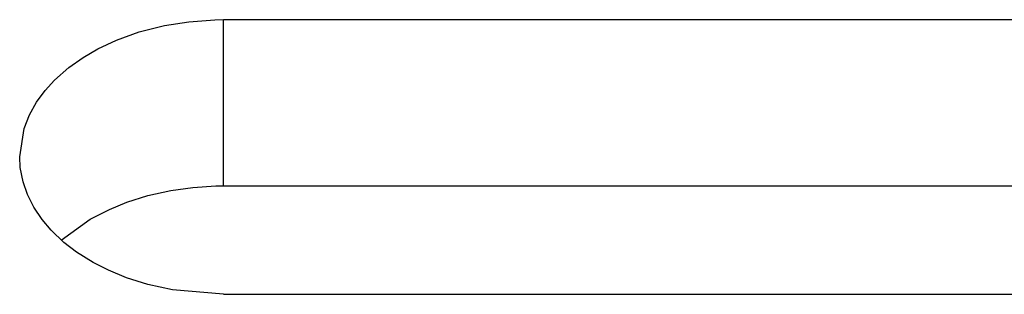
# Model space of a CAD drawing. Extents: x 44 to 247, y 49 to 160.
# Tile 33 of 49: x 173.43 to 185.51, y 129.14 to 132.51. Entities that reach past the tile are written whole.
import ezdxf

# ---------------------------------------------------------------- set-up
doc = ezdxf.new("R2010")
doc.units = 0
doc.header["$MEASUREMENT"] = 0
doc.layers.add('MAIN', color=7, linetype='CONTINUOUS')

msp = doc.modelspace()

# ---------------------------------------------------------------- linework, layer by layer
at = {"layer": 'MAIN', "color": 0, "linetype": 'Continuous'}
for p, q in [((175.93, 132.511), (200.93, 132.511)), ((175.93, 130.471), (175.93, 132.511)), ((175.93, 130.471), (200.93, 130.471)), ((175.93, 129.139), (200.93, 129.139))]:
    msp.add_line(p, q, dxfattribs=at)
for points in [[(175.93, 129.139), (175.304, 129.193), (175.001, 129.26), (174.74, 129.342), (174.518, 129.434), (174.332, 129.528), (174.129, 129.655), (173.972, 129.776), (173.815, 129.926), (173.704, 130.057), (173.604, 130.207), (173.524, 130.366), (173.471, 130.521), (173.437, 130.698), (173.43, 130.825), (173.43, 130.825), (173.484, 131.175), (173.55, 131.341), (173.637, 131.497), (173.741, 131.64), (173.859, 131.769), (174.031, 131.922), (174.21, 132.048), (174.387, 132.151), (174.616, 132.259), (174.895, 132.36), (175.205, 132.438), (175.505, 132.486), (175.823, 132.509), (175.93, 132.511)], [(173.939, 129.805), (174.294, 130.06), (174.53, 130.182), (174.746, 130.27), (175.004, 130.351), (175.285, 130.414), (175.553, 130.452), (175.835, 130.47), (175.93, 130.471)]]:
    msp.add_lwpolyline(points, dxfattribs=at)

doc.saveas('drawing.dxf')
